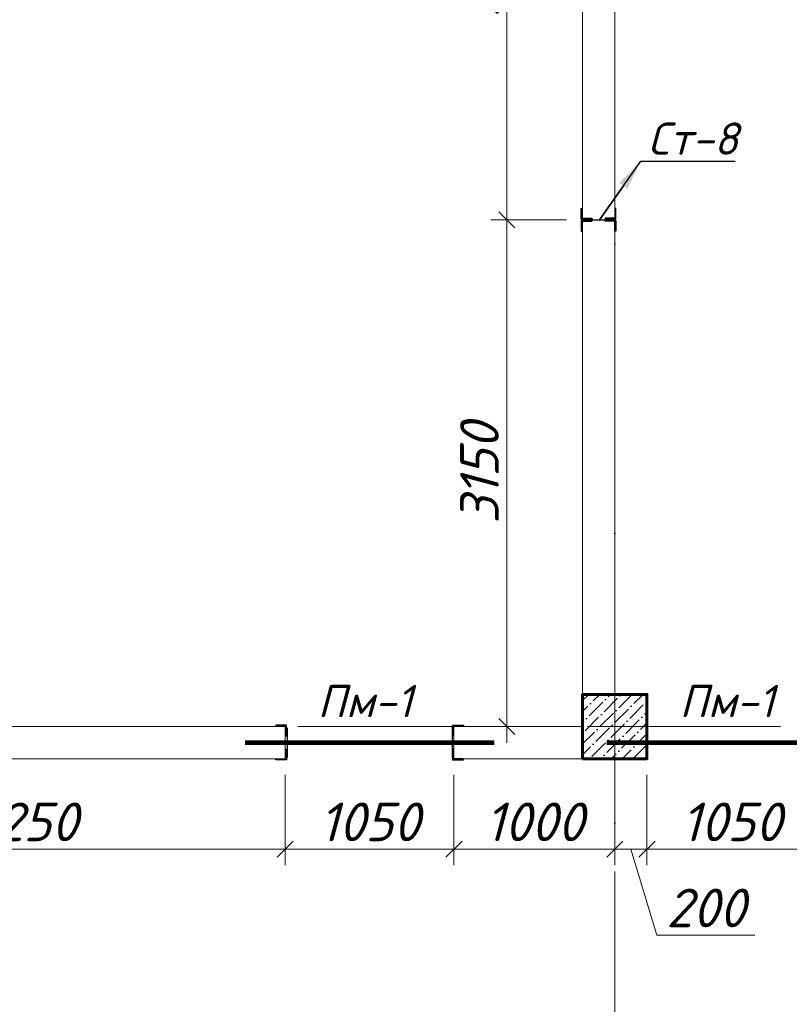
# Model space of a CAD drawing. Header units: millimetres. Extents: x 363306 to 7757304, y 1022887 to 1207196.
# Tile 202 of 256: x 1035162 to 1039947, y 1077084 to 1083204. Entities that reach past the tile are written whole.
import ezdxf
from ezdxf import colors
from ezdxf.entities.mleader import LeaderData, LeaderLine
from ezdxf.math import Vec2, Vec3

# ---------------------------------------------------------------- set-up
doc = ezdxf.new("R2010")
doc.units = ezdxf.units.MM
doc.linetypes.add('ACAD_ISO10W100', pattern=[18, 12, -3, 0, -3])
doc.layers.add('0 @ 100', color=7, linetype='Continuous')
doc.layers.add('kcd_tx', color=7, linetype='Continuous')
doc.layers.add('5   0.30', color=1, linetype='Continuous', lineweight=30)
doc.layers.add('размеры', color=12, linetype='Continuous', lineweight=15)
doc.styles.add('iso', font='isocpeur.TTF')
doc.styles.add('ISOCPEUR', font='isocpeur.TTF')
doc.styles.get("Standard").update_dxf_attribs({"font": 'isocpeui.ttf'})
doc.styles.add('ГОСТ 2.304', font='isocpeui.ttf')
doc.dimstyles.new('Санжар', dxfattribs={"dimtxt": 240, "dimasz": 200, "dimexe": 200, "dimexo": 200, "dimgap": 50, "dimtad": 1, "dimdec": 0, "dimtxsty": 'Standard', "dimblk": 'OBLIQUE', "dimcen": 2.5, "dimdle": 200, "dimclrd": 152, "dimclre": 152, "dimclrt": 152, "dimadec": 0, "dimazin": 0, "dimtfac": 1, "dimtdec": 0, "dimtmove": 0, "dimatfit": 3, "dimldrblk": 'OBLIQUE', "dimfxl": 0, "dimlwd": 0, "dimlwe": 0, "dimarcsym": 0})

# ---------------------------------------------------------------- blocks, each defined once
blk = doc.blocks.new('*U25')
at = {"color": 0, "linetype": 'ByBlock', "lineweight": -2, "ltscale": 100}
blk.add_lwpolyline([(0, 0), (63, 0), (63, 2.7, 0.414214), (60.7, 5), (12, 5, -0.414214), (5, 12), (5, 60.7, 0.414214), (2.7, 63), (0, 63)], format="xyb", close=True, dxfattribs=at)
blk = doc.blocks.new('*U35')
at = {"color": 0, "linetype": 'ByBlock', "lineweight": -2, "ltscale": 100}
blk.add_lwpolyline([(0, 0), (63, 0), (63, 2.7, 0.414214), (60.7, 5), (12, 5, -0.414214), (5, 12), (5, 60.7, 0.414214), (2.7, 63), (0, 63)], format="xyb", close=True, dxfattribs=at)
blk = doc.blocks.new('*U434')
at = {"color": 0, "linetype": 'ByBlock', "lineweight": -2, "ltscale": 100}
blk.add_lwpolyline([(0, 0), (63, 0), (63, 2.7, 0.414214), (60.7, 5), (12, 5, -0.414214), (5, 12), (5, 60.7, 0.414214), (2.7, 63), (0, 63)], format="xyb", close=True, dxfattribs=at)
blk = doc.blocks.new('_Oblique')
at = {"color": 0, "linetype": 'ByBlock', "lineweight": -2}
blk.add_line((-0.5, -0.5), (0.5, 0.5), dxfattribs=at)
blk = doc.blocks.new('*D747')
at = {"layer": 'Defpoints', "color": 0, "lineweight": 25, "transparency": 16777216}
for p in [(1038190.8, 1081960.4), (1038662.3, 1081960.4), (1038562.3, 1078810.4)]:
    blk.add_point(p, dxfattribs=at)
at = {"layer": 'kcd_tx', "lineweight": 0, "transparency": 16777216}
for p, q in [((1038190.8, 1078710.4), (1038190.8, 1082060.4)), ((1038562.3, 1081960.4), (1038090.8, 1081960.4)), ((1038462.3, 1078810.4), (1038090.8, 1078810.4))]:
    blk.add_line(p, q, dxfattribs=at)
at = {"layer": 'kcd_tx', "lineweight": 0, "transparency": 16777216, "xscale": 100, "yscale": 100, "zscale": 100}
for p, rotation in [((1038190.8, 1081960.4), 90), ((1038190.8, 1078810.4), 270)]:
    blk.add_blockref('_Oblique', p, dxfattribs=dict(at, rotation=rotation))
at = {"layer": 'kcd_tx', "lineweight": 30, "transparency": 16777216, "insert": (1038020.8, 1080385.4), "char_height": 240, "attachment_point": 5, "rotation": 90}
blk.add_mtext('3150', dxfattribs=at)
blk = doc.blocks.new('*D748')
at = {"layer": 'Defpoints', "color": 0, "lineweight": 25, "transparency": 16777216}
for p in [(1038190.8, 1085110.4), (1038562.3, 1085110.4), (1038662.3, 1081960.4)]:
    blk.add_point(p, dxfattribs=at)
at = {"layer": 'kcd_tx', "lineweight": 0, "transparency": 16777216}
for p, q in [((1038190.8, 1081860.4), (1038190.8, 1085210.4)), ((1038462.3, 1085110.4), (1038090.8, 1085110.4)), ((1038562.3, 1081960.4), (1038090.8, 1081960.4))]:
    blk.add_line(p, q, dxfattribs=at)
at = {"layer": 'kcd_tx', "lineweight": 0, "transparency": 16777216, "xscale": 100, "yscale": 100, "zscale": 100}
for p, rotation in [((1038190.8, 1085110.4), 90), ((1038190.8, 1081960.4), 270)]:
    blk.add_blockref('_Oblique', p, dxfattribs=dict(at, rotation=rotation))
at = {"layer": 'kcd_tx', "lineweight": 30, "transparency": 16777216, "insert": (1038020.8, 1083535.4), "char_height": 240, "attachment_point": 5, "rotation": 90}
blk.add_mtext('3150', dxfattribs=at)
blk = doc.blocks.new('*D566')
at = {"layer": 'Defpoints', "color": 0, "lineweight": 25, "transparency": 16777216}
for p in [(1033562.3, 1078610.4), (1036812.3, 1078610.4), (1036812.3, 1078048.3)]:
    blk.add_point(p, dxfattribs=at)
at = {"layer": 'kcd_tx', "lineweight": 0, "transparency": 16777216}
for p, q in [((1033562.3, 1078510.4), (1033562.3, 1077948.3)), ((1036812.3, 1078510.4), (1036812.3, 1077948.3)), ((1033462.3, 1078048.3), (1036912.3, 1078048.3))]:
    blk.add_line(p, q, dxfattribs=at)
at = {"layer": 'kcd_tx', "lineweight": 0, "transparency": 16777216, "xscale": 100, "yscale": 100, "zscale": 100, "rotation": 180}
blk.add_blockref('_Oblique', (1033562.3, 1078048.3), dxfattribs=at)
at = {"layer": 'kcd_tx', "lineweight": 0, "transparency": 16777216, "xscale": 100, "yscale": 100, "zscale": 100}
blk.add_blockref('_Oblique', (1036812.3, 1078048.3), dxfattribs=at)
at = {"layer": 'kcd_tx', "lineweight": 30, "transparency": 16777216, "insert": (1035187.3, 1078218.3), "char_height": 240, "attachment_point": 5}
blk.add_mtext('3250', dxfattribs=at)
blk = doc.blocks.new('*D567')
at = {"layer": 'Defpoints', "color": 0, "lineweight": 25, "transparency": 16777216}
for p in [(1036812.3, 1078610.4), (1037862.3, 1078610.4), (1037862.3, 1078048.3)]:
    blk.add_point(p, dxfattribs=at)
at = {"layer": 'kcd_tx', "lineweight": 0, "transparency": 16777216}
for p, q in [((1036812.3, 1078510.4), (1036812.3, 1077948.3)), ((1037862.3, 1078510.4), (1037862.3, 1077948.3)), ((1036712.3, 1078048.3), (1037962.3, 1078048.3))]:
    blk.add_line(p, q, dxfattribs=at)
at = {"layer": 'kcd_tx', "lineweight": 0, "transparency": 16777216, "xscale": 100, "yscale": 100, "zscale": 100, "rotation": 180}
blk.add_blockref('_Oblique', (1036812.3, 1078048.3), dxfattribs=at)
at = {"layer": 'kcd_tx', "lineweight": 0, "transparency": 16777216, "xscale": 100, "yscale": 100, "zscale": 100}
blk.add_blockref('_Oblique', (1037862.3, 1078048.3), dxfattribs=at)
at = {"layer": 'kcd_tx', "lineweight": 30, "transparency": 16777216, "insert": (1037337.3, 1078218.3), "char_height": 240, "attachment_point": 5}
blk.add_mtext('1050', dxfattribs=at)
blk = doc.blocks.new('*D568')
at = {"layer": 'Defpoints', "color": 0, "lineweight": 25, "transparency": 16777216}
for p in [(1037862.3, 1078610.4), (1038862.3, 1078610.4), (1038862.3, 1078048.3)]:
    blk.add_point(p, dxfattribs=at)
at = {"layer": 'kcd_tx', "lineweight": 0, "transparency": 16777216}
for p, q in [((1037862.3, 1078510.4), (1037862.3, 1077948.3)), ((1038862.3, 1078510.4), (1038862.3, 1077948.3)), ((1037762.3, 1078048.3), (1038962.3, 1078048.3))]:
    blk.add_line(p, q, dxfattribs=at)
at = {"layer": 'kcd_tx', "lineweight": 0, "transparency": 16777216, "xscale": 100, "yscale": 100, "zscale": 100, "rotation": 180}
blk.add_blockref('_Oblique', (1037862.3, 1078048.3), dxfattribs=at)
at = {"layer": 'kcd_tx', "lineweight": 0, "transparency": 16777216, "xscale": 100, "yscale": 100, "zscale": 100}
blk.add_blockref('_Oblique', (1038862.3, 1078048.3), dxfattribs=at)
at = {"layer": 'kcd_tx', "lineweight": 30, "transparency": 16777216, "insert": (1038362.3, 1078218.3), "char_height": 240, "attachment_point": 5}
blk.add_mtext('1000', dxfattribs=at)
blk = doc.blocks.new('*D569')
at = {"layer": 'Defpoints', "color": 0, "lineweight": 25, "transparency": 16777216}
for p in [(1038862.3, 1078610.4), (1039062.3, 1078610.4), (1039062.3, 1078048.3)]:
    blk.add_point(p, dxfattribs=at)
at = {"layer": 'kcd_tx', "lineweight": 0, "transparency": 16777216}
for p, q in [((1038862.3, 1078510.4), (1038862.3, 1077948.3)), ((1039062.3, 1078510.4), (1039062.3, 1077948.3)), ((1038762.3, 1078048.3), (1039162.3, 1078048.3)), ((1038962.3, 1078048.3), (1039122.8, 1077513.3)), ((1039122.8, 1077513.3), (1039732.6, 1077513.3))]:
    blk.add_line(p, q, dxfattribs=at)
at = {"layer": 'kcd_tx', "lineweight": 0, "transparency": 16777216, "xscale": 100, "yscale": 100, "zscale": 100, "rotation": 180}
blk.add_blockref('_Oblique', (1038862.3, 1078048.3), dxfattribs=at)
at = {"layer": 'kcd_tx', "lineweight": 0, "transparency": 16777216, "xscale": 100, "yscale": 100, "zscale": 100}
blk.add_blockref('_Oblique', (1039062.3, 1078048.3), dxfattribs=at)
at = {"layer": 'kcd_tx', "lineweight": 30, "transparency": 16777216, "insert": (1039427.7, 1077683.3), "char_height": 240, "attachment_point": 5}
blk.add_mtext('200', dxfattribs=at)
blk = doc.blocks.new('*D570')
at = {"layer": 'Defpoints', "color": 0, "lineweight": 25, "transparency": 16777216}
for p in [(1039062.3, 1078610.4), (1040112.3, 1078610.4), (1040112.3, 1078048.3)]:
    blk.add_point(p, dxfattribs=at)
at = {"layer": 'kcd_tx', "lineweight": 0, "transparency": 16777216}
for p, q in [((1039062.3, 1078510.4), (1039062.3, 1077948.3)), ((1040112.3, 1078510.4), (1040112.3, 1077948.3)), ((1038962.3, 1078048.3), (1040212.3, 1078048.3))]:
    blk.add_line(p, q, dxfattribs=at)
at = {"layer": 'kcd_tx', "lineweight": 0, "transparency": 16777216, "xscale": 100, "yscale": 100, "zscale": 100, "rotation": 180}
blk.add_blockref('_Oblique', (1039062.3, 1078048.3), dxfattribs=at)
at = {"layer": 'kcd_tx', "lineweight": 0, "transparency": 16777216, "xscale": 100, "yscale": 100, "zscale": 100}
blk.add_blockref('_Oblique', (1040112.3, 1078048.3), dxfattribs=at)
at = {"layer": 'kcd_tx', "lineweight": 30, "transparency": 16777216, "insert": (1039587.3, 1078218.3), "char_height": 240, "attachment_point": 5}
blk.add_mtext('1050', dxfattribs=at)
blk = doc.blocks.new('5TWE')
at = {"color": 116, "lineweight": 0, "true_color": 0x136734, "const_width": 30}
blk.add_lwpolyline([(671011.7, 1826860), (672561.7, 1826860)], dxfattribs=at)
at = {"layer": '5   0.30', "color": 5, "lineweight": 30, "ltscale": 200}
for p, q in [((671273.9, 1826952.1), (671273.9, 1826767.9)), ((672299.5, 1826952.1), (672299.5, 1826767.9))]:
    blk.add_line(p, q, dxfattribs=at)
at = {"layer": '5   0.30', "color": 5, "lineweight": 30, "ltscale": 200, "yscale": 1.05763968, "zscale": 1.05763968, "rotation": 180}
for p, xscale in [((671269.8, 1826968.4), 1.05763968), ((672303.5, 1826968.4), -1.05763968)]:
    blk.add_blockref('*U25', p, dxfattribs=dict(at, xscale=xscale))
at = {"layer": '5   0.30', "color": 5, "lineweight": 30, "ltscale": 200, "extrusion": (0, 0, -1), "yscale": 1.05763968, "zscale": -1.05763968}
for p, xscale in [((-671269.8, 1826753.5), 1.05763968), ((-672303.5, 1826753.5), -1.05763968)]:
    blk.add_blockref('*U25', p, dxfattribs=dict(at, xscale=xscale))
at = {"color": 18, "lineweight": 0, "true_color": 0x000000, "insert": (671463.5, 1827218.6), "char_height": 200, "width": 262.818, "attachment_point": 1}
blk.add_mtext('{\\C116;\\c3434259;Пм-1}', dxfattribs=at)
ml = blk.add_multileader_mtext('Standard')
ml.set_content('{\\fISOCPEUR|b0|i1|c204|p34;\\C5;Ст-6}', color=256, style='ISOCPEUR')
ml.set_leader_properties()
ml.build(insert=Vec2(0, 0))
ml.multileader.update_dxf_attribs({"text_left_attachment_type": 6, "text_right_attachment_type": 6, "dogleg_length": 0.208, "arrow_head_size": 187.5, "scale": 100})
ctx = ml.context
ctx.base_point, ctx.scale, ctx.char_height, ctx.arrow_head_size, ctx.landing_gap_size, ctx.plane_origin = Vec3(671509.9, 1827427), 100, 200, 187.5, 0, Vec3(675899.8, 1828882)
ctx.left_attachment, ctx.right_attachment, ctx.text_align_type = 6, 6, 1
notes = []
notes.append((ctx, [(1, (1, 1, 0), (672127.8, 1827427), (-1, 0), 20.8, [(2, [(671269.8, 1826968.4)], 0, []), (1, [(672322.3, 1826960), (672322.3, 1826960)], 0, [])])]))
ctx.mtext.insert, ctx.mtext.alignment, ctx.mtext.flow_direction = Vec3(671808.4, 1827667), 2, 5
for ctx, leaders in notes:
    for number, flags, end, landing, length, lines in leaders:
        leader = LeaderData()
        leader.index, (leader.has_last_leader_line, leader.has_dogleg_vector, leader.attachment_direction) = number, flags
        leader.last_leader_point, leader.dogleg_vector, leader.dogleg_length = Vec3(end), Vec3(landing), length
        for number, points, colour, breaks in lines:
            line = LeaderLine()
            line.index, line.vertices, line.color, line.breaks = number, Vec3.list(points), colors.encode_raw_color(colour), breaks
            leader.lines.append(line)
        ctx.leaders.append(leader)

msp = doc.modelspace()

# ---------------------------------------------------------------- hatches: boundary and pattern name
at = {"ltscale": 100}
h = msp.add_hatch(dxfattribs=at)
h.set_pattern_fill('ANSI36', color=256, scale=15, style=0)
h.set_pattern_definition([(45, (-16024300.283, 10261840.387), (25.25697034, 92.60889125), [119.0625, -23.8125, 0, -23.8125])])
h.paths.add_polyline_path([(1039062.268, 1079010.387), (1038662.268, 1079010.387), (1038662.268, 1078610.387), (1039062.268, 1078610.387)])

# ---------------------------------------------------------------- linework, layer by layer
at = {"color": 1, "linetype": 'ACAD_ISO10W100', "lineweight": 9, "ltscale": 100}
for p, q in [((1038862.268, 1085110.387), (1038862.268, 1066417.835)), ((1043492.268, 1078810.387), (1014088.863, 1078810.387))]:
    msp.add_line(p, q, dxfattribs=at)
at = {"lineweight": 0, "ltscale": 100}
for p, q in [((1038662.268, 1079010.387), (1038662.268, 1085010.387)), ((1038862.268, 1079010.387), (1038862.268, 1084910.387)), ((1036812.268, 1078810.387), (1033762.268, 1078810.387)), ((1036812.268, 1078810.387), (1036812.268, 1078610.387)), ((1038662.268, 1078810.387), (1037862.268, 1078810.387)), ((1037862.268, 1078810.387), (1037862.268, 1078610.387)), ((1036812.268, 1078610.387), (1028462.268, 1078610.387)), ((1038692.268, 1078610.387), (1037862.268, 1078610.387))]:
    msp.add_line(p, q, dxfattribs=at)
at = {"color": 18, "lineweight": 0, "true_color": 0x000000}
msp.add_line((1038662.268, 1081960.387), (1038862.268, 1081960.387), dxfattribs=at)
at = {"color": 116, "lineweight": 0, "true_color": 0x136734, "const_width": 30}
msp.add_lwpolyline([(1038812.268, 1078710.387), (1040362.268, 1078710.387)], dxfattribs=at)
at = {"layer": '5   0.30', "lineweight": 30, "ltscale": 200}
msp.add_line((1038670.173, 1081960.387), (1038854.362, 1081960.387), dxfattribs=at)
msp.add_line((1038670.173, 1081960.387), (1038854.362, 1081960.387), dxfattribs=at)
at = {"layer": 'размеры', "lineweight": 60, "ltscale": 5}
msp.add_lwpolyline([(1038662.268, 1078610.387), (1039062.268, 1078610.387), (1039062.268, 1079010.387), (1038662.268, 1079010.387)], close=True, dxfattribs=at)

# ---------------------------------------------------------------- block references
at = {"color": 18, "lineweight": 30, "true_color": 0x000000}
msp.add_blockref('5TWE', (365550.601, -748149.583), dxfattribs=at)
at = {"layer": '5   0.30', "lineweight": 30, "ltscale": 200, "yscale": 1.05763968, "zscale": 1.05763968}
for name, p, xscale, rotation in [('*U35', (1038653.836, 1081964.466), -1.05763968, 270), ('*U35', (1038868.688, 1081964.466), 1.05763968, 89.99999999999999), ('*U434', (1038653.836, 1081956.308), 1.05763968, 270)]:
    msp.add_blockref(name, p, dxfattribs=dict(at, xscale=xscale, rotation=rotation))
at = {"layer": '5   0.30', "lineweight": 30, "ltscale": 200, "extrusion": (0, 0, -1), "xscale": 1.05763968, "yscale": 1.05763968, "zscale": -1.05763968, "rotation": 270}
msp.add_blockref('*U434', (-1038868.688, 1081956.308), dxfattribs=at)

# ---------------------------------------------------------------- texts
at = {"lineweight": 9, "char_height": 400, "width": 9717.00309, "attachment_point": 1, "style": 'iso'}
for insert in [(954613.151, 1083015.009), (999613.151, 1083015.009)]:
    msp.add_mtext('\\pi1764.372;{\\fISOCPEUR|b0|i1|c204|p34;Примерных вид для\\P\\pi488.236;стена монтажа (Газоблок)}', dxfattribs=dict(at, insert=insert))
at = {"color": 18, "lineweight": 0, "true_color": 0x000000, "insert": (1039264.119, 1079069.008), "char_height": 200, "width": 262.81818, "attachment_point": 1}
msp.add_mtext('{\\C116;\\c3434259;Пм-1}', dxfattribs=at)
at = {"layer": '0 @ 100', "color": 7, "insert": (761996.908, 1075986.433), "char_height": 318.940213, "width": 19697.5359, "attachment_point": 4, "style": 'ГОСТ 2.304'}
msp.add_mtext('\\pi5457.36288;{\\fISOCPEUR|b1|i1|c204|p34;Характеристика участка строительства:\\P\\pi0;\\P}Расчетная зимняя температура воздух 15 °С.\\PСкоростной напор ветра   - 38кг/м2.\\PВес снегового покрова    - 50кг/м2.\\PКлассификация зданий по функциональной пожарной опасности - Ф 4.1 \\PКоэффициент надежности по назначению - 0.95\\P\\P^IПроектом разработано подъёмник для мало мобильных граждан населения грузоподъемностью 250 кг. скоростью 0,25 см/с. Двери шахт подъёмника противопожарные с пределом огнестойкости El 30. Подъёмники оборудованы кабинами габаритами 1500х1500 мм, ширина дверей кабины обеспечивает проезд инвалидной коляски. Для экстренных случаев подъёмник оснащен дополнительным аккумулятором и механическим спуском для безопасного спуска пассажира в нулевую отметку. Так же в дверях подъёмника установлены замки датчики которые открываются с ключевыми картами, чтобы открыть двери подъёмника.\\P^IС внешней и внутренней стороны наружных стен предусмотрено обшивка из аквапанелей толщиной 12,5мм с утеплением из минераловатной ваты на кварцевой основе, А =0,040 Вт/мС, толщиной 100мм. (по теплотехническому расчету). Наружная отделка из органическое стекло.\\P^IПодрядчик обязан предоставить заказчику сертификаты соответствия и пожарной безопасности на фасадную систему и все применяемые в данной системе материалы и изделия.\\PКонструкции, изделия и материалы применены по действующим стандартам, ТУ, сертификатам. На путях эвакуации используются отделочные материалы, соответствующие требованиям п. 5.25 ШНК 2.01.02-04.\\PОтделка стен с внутренней стороны окраска водоэмульсионными красками светлых тонов. Во внутренней и наружной отделке использованы современные отделочные материалы используемые на территории Республики Узбекистан.\\P^IКрыша - скатная из металлических профилированных листов с полимерными покрытиями с обеих сторон толщ.0,55мм по металлическим конструкциям.\\P^IПо периметру наружных стен устраивается бетонная отмостка. Бетон кл.В 7,5 шириной 1000 мм, толщиной 50 мм по гравийному основанию толщиной 100 мм -150 мм.\\P^IВсе строительно-монтажные работы вести согласно указаний соответствующих строительных норм и проекта производства работ (П.П.Р.) на основании ШНК 3.01.01 - 03 и КМК 3.01.02 - 00.', dxfattribs=at)

# ---------------------------------------------------------------- dimensions: what is measured, and where the dimension line sits
at = {"layer": 'kcd_tx', "color": 244, "lineweight": 30, "true_color": 0x991b1e}
for base, p1, p2, picture, middle in [((1038190.819, 1085110.387), (1038662.268, 1081960.387), (1038562.268, 1085110.387), '*D748', (1038020.819, 1083535.387)), ((1038190.819, 1081960.387), (1038562.268, 1078810.387), (1038662.268, 1081960.387), '*D747', (1038020.819, 1080385.387))]:
    dim = msp.add_linear_dim(base=base, p1=p1, p2=p2, angle=90, dimstyle='Санжар', override={"dimasz": 100, "dimexe": 100, "dimexo": 100, "dimdle": 100, "dimclrd": 256, "dimclre": 256, "dimclrt": 256, "dimtmove": 1, "dimfxl": 0, "dimarcsym": 2}, dxfattribs=at)
    dim.commit()
    dim.dimension.update_dxf_attribs({"geometry": picture, "text_midpoint": middle})
for base, p1, p2, picture, middle in [((1036812.268, 1078048.331), (1033562.268, 1078610.387), (1036812.268, 1078610.387), '*D566', (1035187.268, 1078218.331)), ((1037862.268, 1078048.331), (1036812.268, 1078610.387), (1037862.268, 1078610.387), '*D567', (1037337.268, 1078218.331)), ((1038862.268, 1078048.331), (1037862.268, 1078610.387), (1038862.268, 1078610.387), '*D568', (1038362.268, 1078218.331)), ((1039062.268, 1078048.331), (1038862.268, 1078610.387), (1039062.268, 1078610.387), '*D569', (1039172.768, 1077683.331)), ((1040112.268, 1078048.331), (1039062.268, 1078610.387), (1040112.268, 1078610.387), '*D570', (1039587.268, 1078218.331))]:
    dim = msp.add_linear_dim(base=base, p1=p1, p2=p2, dimstyle='Санжар', override={"dimasz": 100, "dimexe": 100, "dimexo": 100, "dimdle": 100, "dimclrd": 256, "dimclre": 256, "dimclrt": 256, "dimtmove": 1, "dimfxl": 0, "dimarcsym": 2}, dxfattribs=at)
    dim.commit()
    dim.dimension.update_dxf_attribs({"geometry": picture, "text_midpoint": middle})

# ---------------------------------------------------------------- leaders
ml = msp.add_multileader_mtext('Standard')
ml.set_content('{\\fISOCPEUR|b0|i1|c204|p34;\\C5;Ст-8}', color=256, style='ISOCPEUR')
ml.set_leader_properties()
ml.build(insert=Vec2(0, 0))
ml.multileader.update_dxf_attribs({"text_left_attachment_type": 6, "text_right_attachment_type": 6, "dogleg_length": 0.208, "arrow_head_size": 187.5, "scale": 100})
ctx = ml.context
ctx.base_point, ctx.scale, ctx.char_height, ctx.arrow_head_size, ctx.landing_gap_size, ctx.plane_origin = Vec3(1039044.145, 1082325.166), 100, 200, 187.5, 0, Vec3(1043349.528, 1080927.553)
ctx.left_attachment, ctx.right_attachment, ctx.text_align_type = 6, 6, 1
notes = []
notes.append((ctx, [(0, (1, 1, 0), (1039023.326, 1082325.166), (1, 0), 20.819, [(1, [(1039023.326, 1082325.166), (1038766.971, 1081960.387), (1038766.971, 1081960.387)], 0, [])])]))
ctx.mtext.insert, ctx.mtext.alignment, ctx.mtext.flow_direction = Vec3(1039348.615, 1082565.166), 2, 5
ml = msp.add_multileader_mtext('Standard')
ml.set_content('{\\fISOCPEUR|b0|i1|c204|p34;\\C5;Ст-8}', color=256, style='ISOCPEUR')
ml.set_leader_properties()
ml.build(insert=Vec2(0, 0))
ml.multileader.update_dxf_attribs({"text_left_attachment_type": 6, "text_right_attachment_type": 6, "dogleg_length": 0.208, "arrow_head_size": 187.5, "scale": 100})
ctx = ml.context
ctx.base_point, ctx.scale, ctx.char_height, ctx.arrow_head_size, ctx.landing_gap_size, ctx.plane_origin = Vec3(1022054.667, 1079315.166), 100, 200, 187.5, 0, Vec3(1018479.711, 1077677.553)
ctx.left_attachment, ctx.right_attachment, ctx.text_align_type = 6, 6, 1
notes.append((ctx, [(0, (1, 1, 0), (1022684.425, 1079315.166), (-1, 0), 20.819, [(1, [(1022684.425, 1079315.166), (1023062.268, 1078710.387), (1023062.268, 1078710.387)], 0, [])])]))
ctx.mtext.insert, ctx.mtext.width, ctx.mtext.alignment, ctx.mtext.flow_direction = Vec3(1022359.136, 1079555.166), 760.27741, 2, 5
for ctx, leaders in notes:
    for number, flags, end, landing, length, lines in leaders:
        leader = LeaderData()
        leader.index, (leader.has_last_leader_line, leader.has_dogleg_vector, leader.attachment_direction) = number, flags
        leader.last_leader_point, leader.dogleg_vector, leader.dogleg_length = Vec3(end), Vec3(landing), length
        for number, points, colour, breaks in lines:
            line = LeaderLine()
            line.index, line.vertices, line.color, line.breaks = number, Vec3.list(points), colors.encode_raw_color(colour), breaks
            leader.lines.append(line)
        ctx.leaders.append(leader)

doc.saveas('drawing.dxf')
